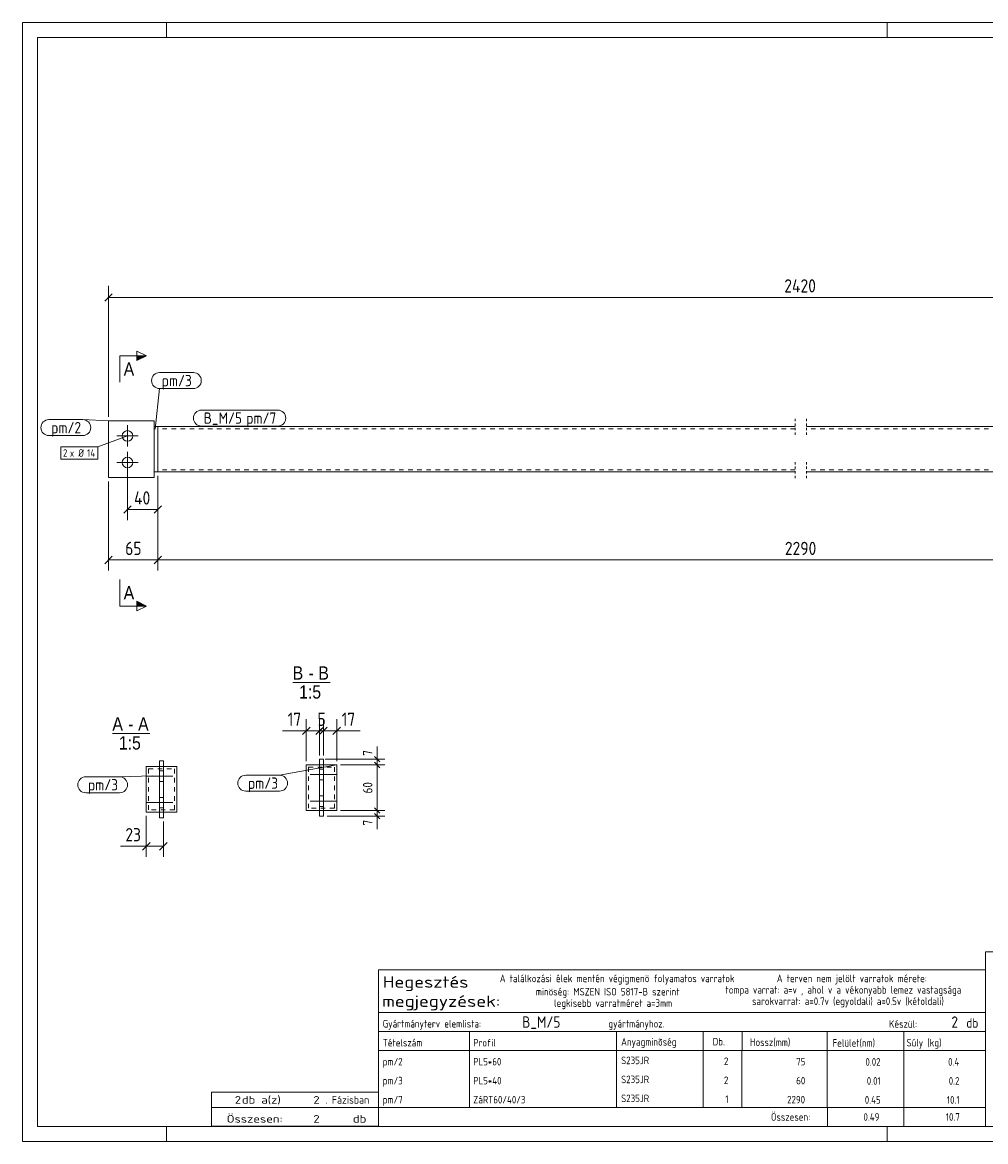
# Model space of a CAD drawing. Header units: millimetres. Extents: x 1 to 419, y 1 to 296.
# Tile 1 of 2: x 1 to 255, y 1 to 296. Entities that reach past the tile are written whole.
import ezdxf

# ---------------------------------------------------------------- set-up
doc = ezdxf.new("R2010")
doc.units = ezdxf.units.MM
doc.header["$LTSCALE"] = 0.6
for name, pattern in [('XKITLINE00', [0]), ('XKITLINE01', [4, 1, -1, 1, -1]), ('XKITLINE02', [4, 2, -2])]:
    doc.linetypes.add(name, pattern=pattern)
for name, color, linetype, lineweight in [('Bolt', 7, 'Continuous', 0), ('BoltMark', 3, 'Continuous', 0), ('DrawingSheet', 5, 'Continuous', 0), ('OtherObjectType', 1, 'Continuous', 0), ('Part', 2, 'Continuous', 0), ('PartMark', 3, 'Continuous', 0), ('Section', 6, 'Continuous', 0), ('Z-DIMENSIONS', 1, 'Continuous', 0)]:
    doc.layers.add(name, color=color, linetype=linetype, lineweight=lineweight)
doc.styles.add('ARIAL', font='ARIAL.TTF')
doc.styles.add('ISOCPEUR', font='ISOCPEUR.TTF')

msp = doc.modelspace()

# ---------------------------------------------------------------- hatches: boundary and pattern name
at = {"layer": 'Section'}
for points in [[(31.2, 208.13), (33.7, 208.13), (31.2, 206.88)], [(31.2, 143.41), (33.7, 142.16), (31.2, 142.16)]]:
    msp.add_hatch(color=6, dxfattribs=at).paths.add_polyline_path(points, flags=17)

# ---------------------------------------------------------------- linework, layer by layer
at = {"layer": 'Bolt', "color": 3, "linetype": 'XKITLINE00', "lineweight": 0}
for p, q in [((28.7, 189.8), (28.7, 184.2)), ((31.5, 187), (25.9, 187)), ((31.5, 180), (25.9, 180)), ((28.7, 182.8), (28.7, 177.2)), ((38.17, 98.74), (37.17, 98.74)), ((76.85, 97.77), (83.95, 97.77)), ((79.35, 99.17), (80.35, 99.17)), ((40.67, 97.34), (33.57, 97.34)), ((38.17, 95.94), (37.17, 95.94)), ((79.35, 96.37), (80.35, 96.37)), ((38.17, 91.74), (37.17, 91.74)), ((79.35, 92.17), (80.35, 92.17)), ((40.67, 90.34), (33.57, 90.34)), ((38.17, 88.94), (37.17, 88.94)), ((76.85, 90.77), (83.95, 90.77)), ((79.35, 89.37), (80.35, 89.37))]:
    msp.add_line(p, q, dxfattribs=at)
for centre in [(28.7, 187), (28.7, 180)]:
    msp.add_circle(centre, 1.4, dxfattribs=at)
at = {"layer": 'BoltMark', "color": 7, "linetype": 'XKITLINE00', "lineweight": 0}
for p, q in [((28.7, 187), (20.9, 184.1)), ((11.11, 184.1), (20.9, 184.1)), ((11.11, 180.9), (11.11, 184.1)), ((20.9, 180.9), (20.9, 184.1)), ((11.11, 180.9), (20.9, 180.9))]:
    msp.add_line(p, q, dxfattribs=at)
at = {"layer": 'DrawingSheet', "color": 2, "linetype": 'XKITLINE00', "lineweight": 0}
for p, q in [((419, 296), (1, 296)), ((1, 296), (1, 1)), ((39, 292), (39, 296)), ((229, 292), (229, 296)), ((39, 1), (39, 5)), ((229, 1), (229, 5)), ((1, 1), (419, 1))]:
    msp.add_line(p, q, dxfattribs=at)
at = {"layer": 'DrawingSheet', "color": 3, "linetype": 'XKITLINE00', "lineweight": 0}
for p, q in [((415, 292), (5, 292)), ((5, 292), (5, 5)), ((5, 5), (415, 5))]:
    msp.add_line(p, q, dxfattribs=at)
at = {"layer": 'OtherObjectType', "color": 6, "linetype": 'XKITLINE00', "lineweight": 0}
for p, q in [((72.26, 122.02), (82.14, 122.02)), ((24.74, 108.59), (34.62, 108.59))]:
    msp.add_line(p, q, dxfattribs=at)
at = {"layer": 'OtherObjectType', "color": 7, "linetype": 'XKITLINE00', "lineweight": 0}
for p, q in [((254.84, 51.05), (254.84, 6.75)), ((254.84, 51.05), (415, 51.05)), ((94.84, 35.01), (94.84, 46.26)), ((94.84, 46.26), (254.84, 46.26)), ((254.84, 46.26), (254.84, 35.01)), ((94.84, 35.01), (254.84, 35.01)), ((94.84, 35.01), (254.84, 35.01)), ((94.84, 35.01), (94.84, 30.01)), ((254.84, 35.01), (254.84, 30.01)), ((94.84, 30.01), (254.84, 30.01)), ((94.84, 30.01), (94.84, 25.01)), ((118.84, 30.01), (118.84, 25.01)), ((157.61, 25.01), (157.61, 30.01)), ((180.5, 30.01), (180.5, 25.01)), ((190.7, 30.01), (190.7, 25.13)), ((213.15, 30.01), (213.15, 25.01)), ((233.33, 30.01), (233.33, 25.01)), ((254.84, 30.01), (254.84, 25.01)), ((94.84, 25.01), (254.84, 25.01)), ((94.84, 25.01), (94.84, 20.01)), ((118.84, 25.01), (118.84, 20.01)), ((157.61, 20.01), (157.61, 25.01)), ((180.5, 25.01), (180.5, 20.01)), ((190.67, 25.01), (190.67, 20.01)), ((213.18, 25.01), (213.18, 20.01)), ((233.33, 25.01), (233.33, 20.01)), ((254.84, 25.01), (254.84, 20.01)), ((94.84, 20.01), (94.84, 15.01)), ((118.84, 20.01), (118.84, 15.01)), ((157.61, 15.01), (157.61, 20.01)), ((180.5, 20.01), (180.5, 15.01)), ((190.67, 20), (190.67, 15)), ((213.18, 20.01), (213.18, 15.01)), ((233.33, 20.01), (233.33, 15.01)), ((254.84, 20.01), (254.84, 15.01)), ((94.84, 15), (94.84, 10)), ((118.84, 15), (118.84, 10)), ((157.61, 10), (157.61, 15)), ((180.5, 15), (180.5, 10)), ((190.67, 15), (190.67, 10)), ((213.18, 15), (213.18, 10)), ((233.33, 15), (233.33, 10)), ((254.84, 15), (254.84, 10)), ((50.84, 10), (50.84, 14)), ((50.84, 14), (94.84, 14)), ((94.84, 10), (94.84, 14)), ((50.84, 10), (94.84, 10)), ((50.85, 5.02), (50.84, 9.99)), ((50.84, 9.98), (94.74, 9.98)), ((94.84, 10), (254.84, 10)), ((94.84, 10), (94.84, 5)), ((213.19, 10), (213.19, 5)), ((233.31, 10), (233.31, 5)), ((254.84, 10), (254.84, 5)), ((50.89, 5.03), (94.79, 5.03)), ((94.84, 5), (254.84, 5))]:
    msp.add_line(p, q, dxfattribs=at)
at = {"layer": 'Part', "color": 2, "linetype": 'XKITLINE00', "lineweight": 0}
for p, q in [((23.7, 176), (23.7, 191)), ((23.7, 191), (35.7, 191)), ((35.7, 191), (35.7, 189.5)), ((35.7, 177.5), (35.7, 189.5)), ((36.7, 189.5), (35.7, 189.5)), ((36.7, 177.5), (36.7, 189.5)), ((204.7, 189.5), (36.7, 189.5)), ((36.7, 177.5), (36.7, 189.5)), ((375.7, 189.5), (207.7, 189.5)), ((35.7, 176), (35.7, 177.5)), ((36.7, 177.5), (35.7, 177.5)), ((204.7, 177.5), (36.7, 177.5)), ((375.7, 177.5), (207.7, 177.5)), ((23.7, 176), (35.7, 176)), ((37.17, 86.34), (37.17, 101.34)), ((38.17, 101.34), (37.17, 101.34)), ((38.17, 86.34), (38.17, 101.34)), ((79.35, 101.77), (80.35, 101.77)), ((79.35, 101.77), (79.35, 86.77)), ((80.35, 86.77), (80.35, 101.77)), ((33.67, 87.84), (33.67, 99.84)), ((33.67, 99.84), (37.17, 99.84)), ((41.67, 99.84), (38.17, 99.84)), ((41.67, 99.84), (41.67, 87.84)), ((75.85, 100.27), (79.35, 100.27)), ((75.85, 100.27), (75.85, 88.27)), ((83.85, 100.27), (80.35, 100.27)), ((83.85, 100.27), (83.85, 88.27)), ((37.17, 87.84), (33.67, 87.84)), ((38.17, 86.34), (37.17, 86.34)), ((41.67, 87.84), (38.17, 87.84)), ((75.85, 88.27), (79.35, 88.27)), ((79.35, 86.77), (80.35, 86.77)), ((83.85, 88.27), (80.35, 88.27))]:
    msp.add_line(p, q, dxfattribs=at)
at = {"layer": 'Part', "color": 7, "linetype": 'XKITLINE02', "lineweight": 0}
for p, q in [((35.7, 189.5), (35.7, 177.5)), ((204.7, 188.9), (36.7, 188.9)), ((375.7, 188.9), (207.7, 188.9)), ((204.7, 178.1), (36.7, 178.1)), ((375.7, 178.1), (207.7, 178.1)), ((41.67, 99.84), (33.67, 99.84)), ((33.67, 99.84), (33.67, 87.84)), ((34.27, 88.44), (34.27, 99.24)), ((34.27, 99.24), (41.07, 99.24)), ((37.17, 99.84), (38.17, 99.84)), ((41.07, 99.24), (41.07, 88.44)), ((41.67, 87.84), (41.67, 99.84)), ((83.85, 100.27), (75.85, 100.27)), ((75.85, 100.27), (75.85, 88.27)), ((76.45, 88.87), (76.45, 99.67)), ((76.45, 99.67), (83.25, 99.67)), ((79.35, 100.27), (80.35, 100.27)), ((83.25, 99.67), (83.25, 88.87)), ((83.85, 88.27), (83.85, 100.27)), ((83.25, 88.87), (76.45, 88.87)), ((33.67, 87.84), (41.67, 87.84)), ((41.07, 88.44), (34.27, 88.44)), ((37.17, 87.84), (38.17, 87.84)), ((75.85, 88.27), (83.85, 88.27)), ((79.35, 88.27), (80.35, 88.27))]:
    msp.add_line(p, q, dxfattribs=at)
at = {"layer": 'Part', "color": 2, "linetype": 'XKITLINE01', "lineweight": 0}
for p, q in [((204.69, 191.5), (204.69, 186.9)), ((207.7, 191.5), (207.7, 186.9)), ((204.69, 180.1), (204.69, 175.5)), ((207.7, 180.1), (207.7, 175.5))]:
    msp.add_line(p, q, dxfattribs=at)
at = {"layer": 'PartMark', "color": 7, "linetype": 'XKITLINE00', "lineweight": 0}
for p, q in [((37.14, 203.69), (46.07, 203.69)), ((35.96, 188.78), (37.14, 199.49)), ((37.14, 199.49), (46.07, 199.49)), ((48.2, 193.8), (68.34, 193.8)), ((8, 191.29), (16.93, 191.29)), ((23.7, 191), (16.93, 191.29)), ((48.2, 189.6), (68.34, 189.6)), ((8, 187.09), (16.93, 187.09)), ((35.32, 97.38), (26.63, 97.15)), ((59.88, 97.58), (68.81, 97.58)), ((83.85, 100.27), (68.81, 97.58)), ((17.7, 97.15), (26.63, 97.15)), ((17.7, 92.95), (26.63, 92.95)), ((59.88, 93.38), (68.81, 93.38))]:
    msp.add_line(p, q, dxfattribs=at)
for centre, start, end in [((37.14, 201.59), 90, 270), ((46.07, 201.59), 270, 90), ((48.2, 191.7), 90, 270), ((68.34, 191.7), 270, 90), ((8, 189.19), 90, 270), ((16.93, 189.19), 270, 90), ((59.88, 95.48), 90, 270), ((68.81, 95.48), 270, 90), ((17.7, 95.05), 90, 270), ((26.63, 95.05), 270, 90)]:
    msp.add_arc(centre, 2.1, start, end, dxfattribs=at)
at = {"layer": 'Section', "color": 6, "linetype": 'XKITLINE00', "lineweight": 0}
for p, q in [((26.7, 208.13), (26.7, 201.13)), ((26.7, 208.13), (33.7, 208.13)), ((31.2, 206.88), (31.2, 209.38)), ((31.2, 209.38), (33.7, 208.13)), ((33.7, 208.13), (31.2, 206.88)), ((26.7, 142.16), (26.7, 149.16)), ((26.7, 142.16), (33.7, 142.16)), ((33.7, 142.16), (31.2, 143.41)), ((31.2, 143.41), (31.2, 140.91)), ((33.7, 142.16), (31.2, 140.91))]:
    msp.add_line(p, q, dxfattribs=at)
at = {"layer": 'Z-DIMENSIONS', "color": 7, "linetype": 'XKITLINE00', "lineweight": 0}
for p, q in [((24.69, 224.49), (22.71, 222.51)), ((23.7, 192), (23.7, 226.55)), ((23.7, 223.5), (388.7, 223.5)), ((28.7, 179), (28.7, 164.81)), ((23.7, 175), (23.7, 151.5)), ((36.7, 176.5), (36.7, 151.5)), ((36.7, 176.5), (36.7, 151.5)), ((36.7, 176.5), (36.7, 164.81)), ((29.69, 168.6), (27.71, 166.62)), ((37.69, 168.6), (35.71, 166.62)), ((28.7, 167.61), (36.7, 167.61)), ((24.69, 155.29), (22.71, 153.31)), ((23.7, 154.3), (36.7, 154.3)), ((37.69, 155.29), (35.71, 153.31)), ((37.69, 155.29), (35.71, 153.31)), ((36.7, 154.3), (375.7, 154.3)), ((75.85, 101.27), (75.85, 112.32)), ((79.35, 102.77), (79.35, 112.32)), ((80.35, 102.77), (80.35, 112.32)), ((83.85, 101.27), (83.85, 112.32)), ((75.85, 109.27), (69.61, 109.27)), ((75.85, 109.27), (69.61, 109.27)), ((76.84, 110.26), (74.86, 108.28)), ((75.85, 109.27), (79.35, 109.27)), ((80.34, 110.26), (78.36, 108.28)), ((79.95, 109.87), (78.36, 108.28)), ((79.35, 102.77), (79.35, 109.87)), ((79.35, 109.27), (80.35, 109.27)), ((81.34, 110.26), (79.36, 108.28)), ((80.95, 109.87), (79.36, 108.28)), ((80.35, 102.77), (80.35, 109.87)), ((80.35, 109.27), (83.85, 109.27)), ((84.84, 110.26), (82.86, 108.28)), ((83.85, 109.27), (90.08, 109.27)), ((83.85, 109.27), (90.08, 109.27)), ((94.53, 101.77), (94.53, 105.15)), ((94.53, 101.77), (94.53, 105.15)), ((80.85, 101.77), (96.53, 101.77)), ((93.82, 102.47), (95.24, 101.06)), ((93.82, 100.97), (95.24, 99.56)), ((93.82, 100.97), (95.24, 99.56)), ((94.53, 100.27), (94.53, 101.77)), ((84.85, 100.27), (96.53, 100.27)), ((84.85, 100.27), (96.53, 100.27)), ((94.53, 88.27), (94.53, 100.27)), ((93.82, 88.97), (95.24, 87.56)), ((93.82, 88.97), (95.24, 87.56)), ((33.67, 86.84), (33.67, 76.04)), ((81.35, 86.77), (96.53, 86.77)), ((84.85, 88.27), (96.53, 88.27)), ((84.85, 88.27), (96.53, 88.27)), ((93.82, 87.47), (95.24, 86.06)), ((94.53, 86.77), (94.53, 88.27)), ((94.53, 86.77), (94.53, 83.39)), ((94.53, 86.77), (94.53, 83.39)), ((38.17, 85.34), (38.17, 76.04)), ((34.66, 79.83), (32.68, 77.85)), ((39.16, 79.83), (37.18, 77.85)), ((33.67, 78.84), (26.83, 78.84)), ((33.67, 78.84), (26.83, 78.84)), ((33.67, 78.84), (38.17, 78.84))]:
    msp.add_line(p, q, dxfattribs=at)
at = {"layer": 'Z-DIMENSIONS', "color": 3}
for p in [(23.7, 223.5), (28.7, 167.61), (36.7, 167.61), (23.7, 154.3), (36.7, 154.3), (36.7, 154.3), (75.85, 109.27), (79.35, 109.27), (79.35, 109.27), (80.35, 109.27), (80.35, 109.27), (83.85, 109.27), (94.53, 101.77), (94.53, 100.27), (94.53, 100.27), (94.53, 88.27), (94.53, 88.27), (94.53, 86.77), (33.67, 78.84), (38.17, 78.84)]:
    msp.add_point(p, dxfattribs=at)

# ---------------------------------------------------------------- texts
at = {"layer": 'BoltMark', "color": 3, "style": 'ISOCPEUR', "width": 0.85}
for s, p in [('2', (11.71, 181.5)), ('x Ø', (13.51, 181.5)), ('14', (18.07, 181.5))]:
    msp.add_text(s, height=2, dxfattribs=at).set_placement(p)
at = {"layer": 'OtherObjectType', "color": 6, "style": 'ARIAL', "width": 0.85}
for s, p in [('B', (72.26, 122.77)), ('-', (76.43, 122.77)), ('B', (79.03, 122.77)), ('1:5', (73.96, 117.77)), ('A', (24.74, 109.34)), ('A', (31.51, 109.34)), ('-', (28.9, 109.34)), ('1:5', (26.44, 104.34))]:
    msp.add_text(s, height=3.5, dxfattribs=at).set_placement(p)
at = {"layer": 'OtherObjectType', "color": 7, "style": 'ISOCPEUR'}
for s, height, width, p in [('Hegesztés', 3, 1.19, (95.99, 41.57)), ('A találkozási élek mentén végigmenö folyamatos varratok', 2, 0.85, (126.84, 43.01)), ('A terven nem jelölt varratok mérete:', 2, 0.85, (199.86, 43.01)), ('minöség: MSZEN ISO 5817-B szerint', 2, 0.85, (136.34, 39.51)), ('tompa varrat: a=v , ahol v a vékonyabb lemez vastagsága', 2, 0.85, (186.34, 40.01)), ('megjegyzések:', 3, 1.19, (95.84, 36.51)), ('legkisebb varratméret a=3mm', 2, 0.85, (141.16, 36.51)), ('sarokvarrat: a=0.7v (egyoldali) a=0.5v (kétoldali)', 2, 0.85, (193.34, 37.01)), ('Gyártmányterv elemlista:                               gyártmányhoz.', 2, 0.85, (95.99, 31.07)), ('Készül:', 2, 0.85, (229.47, 31.01)), ('db', 2.5, 0.85, (249.84, 31.01)), ('Tételszám', 2, 0.85, (95.99, 26.07)), ('Profil', 2, 0.85, (119.84, 26.07)), ('Anyagminõség', 2, 0.85, (158.83, 26.29)), ('Db.', 2, 0.85, (182.96, 26.35)), ('Hossz(mm)', 2, 0.85, (192.78, 26.21)), ('Felület(nm)', 2, 0.85, (214.56, 26.01)), ('Súly (kg)', 2, 0.85, (234.05, 26.07)), ('2', 2, 1.211571, (56.99, 11)), ('db a(z)', 2, 1.211571, (58.84, 11)), ('2', 2, 1.211571, (77.7, 11)), ('. Fázisban', 2, 0.935, (80.84, 11)), ('Összesen:', 2, 0.85, (198.33, 6.5)), ('Összesen:            db', 2, 1.211571, (54.84, 6)), ('2', 2, 1.211571, (77.7, 6))]:
    msp.add_text(s, height=height, dxfattribs=dict(at, width=width)).set_placement(p)
at = {"layer": 'OtherObjectType', "color": 5, "style": 'ISOCPEUR', "width": 0.85}
for s, height, p in [('B_M/5', 3, (132.74, 31.01)), ('2', 3, (245.89, 31.01)), ('pm/2', 2, (95.99, 21.07)), ('PL5*60', 2, (119.84, 21.07)), ('S235JR', 2, (158.83, 21.41)), ('2', 2, (185.94, 21.18)), ('75', 2, (204.98, 21.07)), ('0.02', 2, (223.23, 21.01)), ('0.4', 2, (245.02, 21.01)), ('pm/3', 2, (95.99, 16.07)), ('PL5*40', 2, (119.84, 16.07)), ('S235JR', 2, (158.83, 16.4)), ('2', 2, (185.94, 16.17)), ('60', 2, (204.98, 16.07)), ('0.01', 2, (223.58, 16)), ('0.2', 2, (245.19, 16)), ('pm/7', 2, (95.99, 11.06)), ('ZáRT60/40/3', 2, (119.84, 11.06)), ('S235JR', 2, (158.83, 11.4)), ('1', 2, (186.28, 11.17)), ('2290', 2, (202.58, 11.06)), ('0.45', 2, (223.06, 11)), ('10.1', 2, (244.68, 11)), ('0.49', 2, (222.72, 6.5)), ('10.7', 2, (244.41, 6.5))]:
    msp.add_text(s, height=height, dxfattribs=at).set_placement(p)
at = {"layer": 'PartMark', "color": 3, "style": 'ISOCPEUR', "width": 0.85}
for s, p in [('pm/3', (37.74, 200.09)), ('pm/7', (60.01, 190.2)), ('pm/2', (8.6, 187.69)), ('pm/3', (18.3, 93.55)), ('pm/3', (60.48, 93.98))]:
    msp.add_text(s, height=3, dxfattribs=at).set_placement(p)
at = {"layer": 'PartMark', "color": 1, "style": 'ISOCPEUR', "width": 0.85}
msp.add_text('B_M/5', height=3, dxfattribs=at).set_placement((48.8, 190.2))
at = {"layer": 'Section', "color": 6, "style": 'ARIAL', "width": 0.85}
for p in [(27.7, 202.88), (27.7, 143.91)]:
    msp.add_text('A', height=3.5, dxfattribs=at).set_placement(p)
at = {"layer": 'Z-DIMENSIONS', "color": 3, "style": 'ISOCPEUR', "width": 0.85}
for s, p in [('2420', (201.84, 224.8)), ('40', (30.44, 168.91)), ('65', (28.09, 155.6)), ('2290', (201.99, 155.6)), ('17', (70.93, 110.57)), ('5', (78.8, 110.57)), ('17', (85.16, 110.57)), ('23', (28.14, 80.14))]:
    msp.add_text(s, height=3.5, dxfattribs=at).set_placement(p)
for s, p in [('7', (93.28, 102.7)), ('60', (93.28, 92.76)), ('7', (93.28, 84.33))]:
    msp.add_text(s, height=2.5, rotation=90.0002, dxfattribs=at).set_placement(p)

doc.saveas('drawing.dxf')
